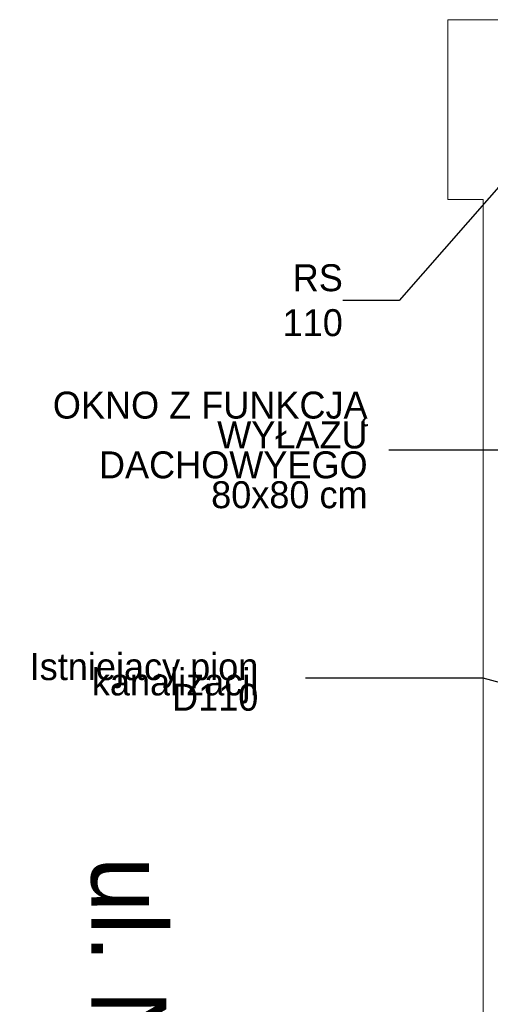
# Model space of a CAD drawing. Extents: x -145259 to -66341, y -2316 to 227384.
# Tile 84 of 141: x -130499 to -127360, y 175469 to 182044. Entities that reach past the tile are written whole.
import ezdxf

# ---------------------------------------------------------------- set-up
doc = ezdxf.new("R2010")
doc.units = 0
doc.header["$MEASUREMENT"] = 0
for name, color, linetype, lineweight in [('Arch opisy_Nr_Pióra__1', 7, 'Continuous', 25), ('INWENT OPISY_Nr_Pióra__21', 7, 'Continuous', 13), ('INWENT. OKNA_Nr_Pióra__21', 7, 'Continuous', 13)]:
    doc.layers.add(name, color=color, linetype=linetype, lineweight=lineweight)
doc.styles.add('GENERATED_STYLE_4', font='txt')
doc.styles.add('GENERATED_STYLE_6', font='txt')
doc.styles.add('GENERATED_STYLE_7', font='txt')
doc.dimstyles.new('GENERATED_STYLE__9', dxfattribs={"dimtxt": 0.18, "dimasz": 109.44, "dimexe": 0.18, "dimexo": 0.0625, "dimgap": 0.09, "dimtad": 0, "dimtih": 1, "dimtoh": 1, "dimdec": 4, "dimzin": 0, "dimdsep": 46, "dimcen": 0.09, "dimadec": 0, "dimazin": 0, "dimtfac": 1, "dimtdec": 4, "dimtmove": 0, "dimatfit": 3, "dimldrblk": 'ARROWHEAD_11', "dimfxl": 0, "dimtolj": 1, "dimtzin": 0, "dimarcsym": 0})

# ---------------------------------------------------------------- blocks, each defined once
blk = doc.blocks.new('ARROWHEAD_11')
at = {"color": 0, "linetype": 'Continuous', "lineweight": 0}
blk.add_line((0, 0), (-1, 0), dxfattribs=at)
at = {"color": 0, "linetype": 'Continuous', "lineweight": 0, "const_width": 0.25, "flags": 128}
blk.add_lwpolyline([(-0.125, 0, 1), (0.125, 0, 1)], format="xyb", close=True, dxfattribs=at)

msp = doc.modelspace()

# ---------------------------------------------------------------- linework, layer by layer
at = {"layer": 'INWENT. OKNA_Nr_Pióra__21', "linetype": 'Continuous'}
for p, q in [((-126473.7, 182043.6), (-127643.7, 182043.6)), ((-127643.7, 182043.6), (-127643.7, 180843.6)), ((-127643.7, 180843.6), (-127408.7, 180843.6)), ((-127408.7, 180843.6), (-127408.7, 168203.6))]:
    msp.add_line(p, q, dxfattribs=at)

# ---------------------------------------------------------------- texts
at = {"layer": 'Arch opisy_Nr_Pióra__1', "linetype": 'Continuous', "insert": (-129521.9, 173258.2), "char_height": 500, "attachment_point": 2, "rotation": 270, "style": 'GENERATED_STYLE_7'}
msp.add_mtext('{ul. Niedziałkowskiego}', dxfattribs=at)
at = {"layer": 'INWENT OPISY_Nr_Pióra__21', "linetype": 'Continuous', "insert": (-128343.9, 180169.2), "char_height": 180, "width": 692.895, "attachment_point": 6, "style": 'GENERATED_STYLE_6'}
msp.add_mtext('{RS 110}', dxfattribs=at)
at = {"layer": 'INWENT OPISY_Nr_Pióra__21', "linetype": 'Continuous', "char_height": 180, "attachment_point": 6, "style": 'GENERATED_STYLE_4'}
for s, insert, width, line_spacing_factor in [('{OKNO Z FUNKCJĄ\\PWYŁAZU DACHOWYEGO\\P80x80 cm}', (-128178.8, 179169.5), 2478.498, 0.664862), ('{Istniejacy pion\\Pkanalizacji D110 }', (-128907.6, 177620), 1570.448, 0.340614)]:
    msp.add_mtext(s, dxfattribs=dict(at, insert=insert, width=width, line_spacing_factor=line_spacing_factor))

# ---------------------------------------------------------------- leaders
at = {"layer": 'INWENT OPISY_Nr_Pióra__21', "linetype": 'Continuous', "annotation_type": 0, "has_hookline": 1, "hookline_direction": 1}
for points, text_width in [([(-127203.7, 181043.6), (-127968.9, 180169.2), (-128343.8, 180169.2)], 437.1), ([(-125564.3, 178084.6), (-126851.9, 179168.5), (-128036.9, 179168.5)], 2408.6), ([(-126268.7, 177338.6), (-127408.7, 177645.7), (-128593.7, 177645.7)], 1328.6)]:
    msp.add_leader(points, dimstyle='GENERATED_STYLE__9', dxfattribs=dict(at, text_width=text_width))

doc.saveas('drawing.dxf')
